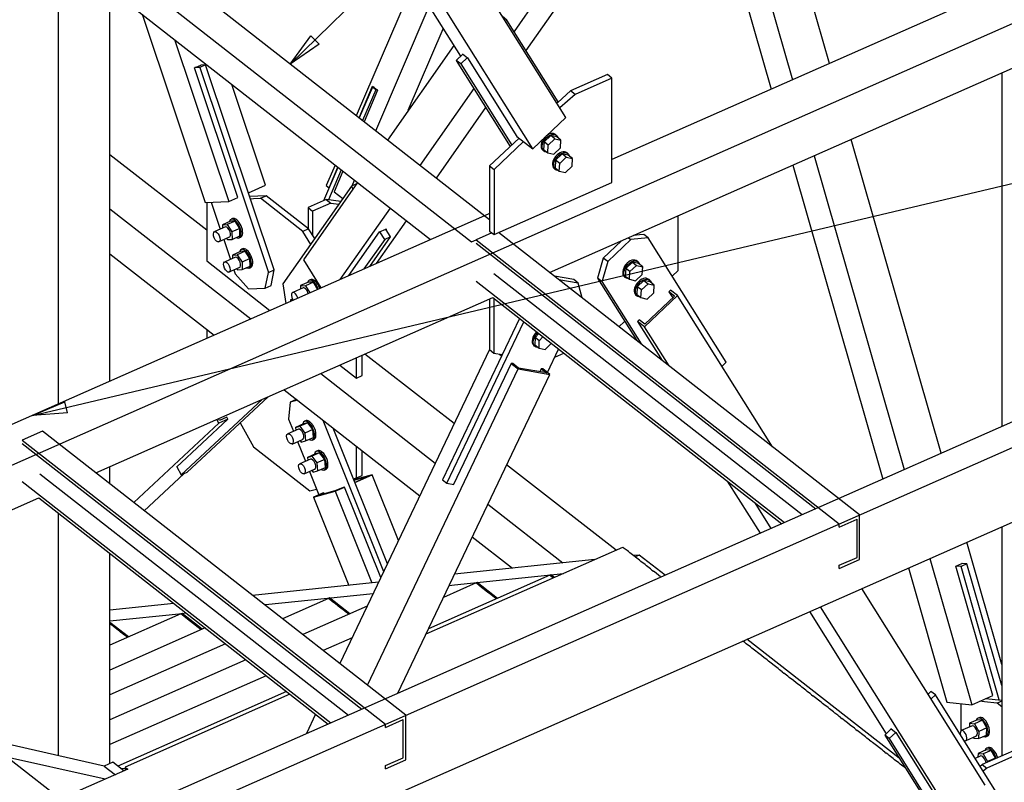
# Paper-space layout 'A0 Advance Steel' of a CAD drawing. Header units: millimetres. Extents: x 292 to 712, y 182 to 776.
# Tile 51 of 61: x 460 to 488, y 579 to 601. Entities that reach past the tile are written whole.
import ezdxf

# ---------------------------------------------------------------- set-up
doc = ezdxf.new("R2010")
doc.units = ezdxf.units.MM
doc.layers.get('0').update_dxf_attribs({"linetype": 'CONTINUOUS'})
for name, color, linetype in [('AS_Belki', 145, 'CONTINUOUS'), ('AS_Blachy', 30, 'CONTINUOUS'), ('AS_Kraty', 9, 'CONTINUOUS'), ('AS_Schody', 253, 'CONTINUOUS'), ('AS_Sruby', 9, 'CONTINUOUS')]:
    doc.layers.add(name, color=color, linetype=linetype)

psp = doc.layouts.new('A0 Advance Steel')

# ---------------------------------------------------------------- hatches: boundary and pattern name
at = {"layer": 'AS_Kraty', "extrusion": (-7.6233e-17, 0.809331, 0.587353)}
h = psp.add_hatch(dxfattribs=at)
h.set_pattern_fill('GRATE', color=9, scale=0.266667, angle=-142.9443, style=0)
h.set_pattern_definition([(217.0557, (-473.52048, -32669.24063), (0.1275485, -0.1689205), []), (307.0557, (-473.5205, -32669.2406), (0.675682, 0.510194), [])])
h.paths.add_polyline_path([(-470.954, -32670.398), (-470.954, -32669.98), (-470.916, -32669.868), (-470.458, -32668.519), (-470.263, -32668.289), (-467.894, -32661.321), (-467.903, -32661.244), (-469.225, -32659.485), (-469.268, -32659.435), (-472.059, -32658.368), (-472.77, -32658.821), (-473.05, -32658.447), (-486.425, -32668.547), (-486.425, -32669.382), (-486.42, -32669.462), (-485.6, -32671.683), (-485.564, -32671.739), (-480.918, -32677.921)], flags=0)
h.paths.add_polyline_path([(-464.579, -32665.667), (-465.7, -32664.175), (-465.713, -32664.185), (-466.543, -32667.151)], flags=0)
h.paths.add_polyline_path([(-463.077, -32671.718), (-463.117, -32671.664), (-461.214, -32670.144), (-462.175, -32668.865), (-467.398, -32672.725), (-468.292, -32673.4), (-468.529, -32674.247), (-468.553, -32674.349), (-467.832, -32675.308)], flags=0)
h.paths.add_polyline_path([(-471.736, -32678.256), (-470.936, -32675.397), (-478.515, -32681.119), (-477.433, -32682.558), (-477.422, -32682.55)], flags=0)
at = {"layer": 'AS_Kraty', "extrusion": (-3.81165e-17, 0.809331, 0.587353)}
h = psp.add_hatch(dxfattribs=at)
h.set_pattern_fill('GRATE', color=9, scale=0.266667, angle=-143.074, style=0)
h.set_pattern_definition([(216.926, (-470.04042, -32678.17383), (0.127166, -0.169209), []), (306.926, (-470.0404, -32678.1738), (0.676835, 0.50866), [])])
h.paths.add_polyline_path([(-462.881, -32674.961), (-462.921, -32674.908), (-463, -32674.884), (-463.052, -32674.924), (-467.795, -32678.571), (-467.755, -32678.625)], flags=0)
h.paths.add_polyline_path([(-471.788, -32681.655), (-471.758, -32681.55), (-475.402, -32684.288), (-475.362, -32684.342)], flags=0)
h = psp.add_hatch(dxfattribs=at)
h.set_pattern_fill('GRATE', color=9, scale=0.266667, angle=-143.074, style=0)
h.set_pattern_definition([(216.926, (-467.90899, -32681.00995), (0.127166, -0.169209), []), (306.926, (-467.909, -32681.00995), (0.676835, 0.50866), [])])
h.paths.add_polyline_path([(-462.616, -32679.2), (-462.616, -32678.366), (-462.734, -32678.372), (-462.814, -32678.265), (-467.689, -32681.929), (-467.168, -32682.621)], flags=0)
h.paths.add_polyline_path([(-468.813, -32683.858), (-469.254, -32683.271), (-469.255, -32683.272), (-469.58, -32684.434)], flags=0)
h.paths.add_polyline_path([(-472.221, -32686.419), (-471.837, -32685.046), (-473.752, -32686.485), (-473.231, -32687.178)], flags=0)
h = psp.add_hatch(dxfattribs=at)
h.set_pattern_fill('GRATE', color=9, scale=0.266667, angle=-143.074, style=0)
h.set_pattern_definition([(216.926, (-463.64612, -32686.68219), (0.127166, -0.169209), []), (306.926, (-463.6461, -32686.6822), (0.676835, 0.50866), [])])
h.paths.add_polyline_path([(-459.55, -32685.772), (-459.991, -32685.603), (-460.002, -32685.612), (-460.002, -32686.112)], flags=0)
h.paths.add_polyline_path([(-462.616, -32688.076), (-462.616, -32686.992), (-466.514, -32689.922), (-465.994, -32690.615)], flags=0)
h.paths.add_polyline_path([(-467.639, -32691.851), (-468.159, -32691.158), (-469.489, -32692.157), (-468.968, -32692.85)], flags=0)
h = psp.add_hatch(dxfattribs=at)
h.set_pattern_fill('GRATE', color=9, scale=0.266667, angle=-143.074, style=0)
h.set_pattern_definition([(216.926, (-459.38325, -32692.35443), (0.127166, -0.169209), []), (306.926, (-459.38325, -32692.3544), (0.676835, 0.50866), [])])
h.paths.add_polyline_path([(-457.393, -32693.027), (-458.349, -32692.661), (-460.002, -32693.904), (-460.002, -32694.988)], flags=0)
h.paths.add_polyline_path([(-462.616, -32696.952), (-462.616, -32695.868), (-465.226, -32697.829), (-464.705, -32698.522)], flags=0)
h = psp.add_hatch(dxfattribs=at)
h.set_pattern_fill('GRATE', color=9, scale=0.266667, angle=-143.074, style=0)
h.set_pattern_definition([(216.926, (-465.77755, -32683.84607), (0.127166, -0.169209), []), (306.926, (-465.77755, -32683.8461), (0.67684, 0.50866), [])])
h.paths.add_polyline_path([(-462.616, -32683.638), (-462.616, -32682.554), (-467.101, -32685.925), (-466.581, -32686.618)], flags=0)
h.paths.add_polyline_path([(-468.226, -32687.854), (-468.747, -32687.161), (-469.629, -32687.825), (-470.013, -32689.198)], flags=0)
h = psp.add_hatch(dxfattribs=at)
h.set_pattern_fill('GRATE', color=9, scale=0.266667, angle=-143.074, style=0)
h.set_pattern_definition([(216.926, (-457.25182, -32695.19055), (0.127166, -0.169209), []), (306.926, (-457.2518, -32695.19055), (0.676835, 0.50866), [])])
h.paths.add_polyline_path([(-462.616, -32701.223), (-462.616, -32700.306), (-463.094, -32700.666), (-462.654, -32701.252)], flags=0)
h.paths.add_polyline_path([(-456.769, -32696.996), (-457.289, -32696.303), (-460.002, -32698.342), (-460.002, -32699.426)], flags=0)
h = psp.add_hatch(dxfattribs=at)
h.set_pattern_fill('GRATE', color=9, scale=0.266667, angle=-143.074, style=0)
h.set_pattern_definition([(216.926, (-461.51468, -32689.5183), (0.127166, -0.169209), []), (306.926, (-461.5147, -32689.5183), (0.67684, 0.50866), [])])
h.paths.add_polyline_path([(-458.471, -32689.399), (-459.428, -32689.034), (-460.002, -32689.466), (-460.002, -32690.55)], flags=0)
h.paths.add_polyline_path([(-462.616, -32692.514), (-462.616, -32691.43), (-465.927, -32693.918), (-465.406, -32694.611)], flags=0)
at = {"layer": 'AS_Kraty', "extrusion": (-7.6233e-17, 0.809331, 0.587353)}
h = psp.add_hatch(dxfattribs=at)
h.set_pattern_fill('GRATE', color=9, scale=0.266667, angle=126.926, style=0)
h.set_pattern_definition([(126.926, (-457.3433, -32657.28548), (-0.169209, -0.127166), []), (216.926, (-457.3433, -32657.2855), (0.50866, -0.676835), [])])
h.paths.add_polyline_path([(-453.947, -32664.69), (-452.721, -32663.769), (-458.344, -32656.287), (-459.569, -32657.208)], flags=0)
h.paths.add_polyline_path([(-461.935, -32654.061), (-460.709, -32653.14), (-460.781, -32653.045), (-463.472, -32652.016)], flags=0)
h = psp.add_hatch(dxfattribs=at)
h.set_pattern_fill('GRATE', color=9, scale=0.266667, angle=126.926, style=0)
h.set_pattern_definition([(126.926, (-460.17942, -32659.41691), (-0.169209, -0.127166), []), (216.926, (-460.1794, -32659.4169), (0.50866, -0.676835), [])])
h.paths.add_polyline_path([(-456.783, -32666.822), (-455.557, -32665.9), (-459.636, -32660.473), (-460.861, -32661.395)], flags=0)
h.paths.add_polyline_path([(-463.227, -32658.247), (-462.001, -32657.326), (-463.617, -32655.176), (-464.787, -32654.729), (-464.865, -32654.736), (-465.137, -32655.706)], flags=0)
h = psp.add_hatch(dxfattribs=at)
h.set_pattern_fill('GRATE', color=9, scale=0.266667, angle=126.926, style=0)
h.set_pattern_definition([(126.926, (-463.01554, -32661.54835), (-0.169209, -0.127166), []), (216.926, (-463.0155, -32661.54835), (0.50866, -0.676835), [])])
h.paths.add_polyline_path([(-459.619, -32668.953), (-458.393, -32668.032), (-460.928, -32664.659), (-462.153, -32665.581)], flags=0)
h.paths.add_polyline_path([(-464.519, -32662.433), (-463.293, -32661.512), (-465.165, -32659.022), (-465.685, -32660.881)], flags=0)
h.paths.add_polyline_path([(-467.853, -32657.997), (-467.489, -32656.927), (-467.506, -32656.905), (-469.144, -32656.279)], flags=0)

# ---------------------------------------------------------------- linework, layer by layer
at = {"color": 0, "linetype": 'ByBlock', "lineweight": -2}
for p, q in [((467.824, 599.375), (468.423, 600.192)), ((468.656, 599.954), (468.423, 600.192)), ((468.656, 599.954), (467.824, 599.375)), ((460.375, 589.229), (461.309, 589.622)), ((461.386, 589.298), (461.309, 589.622)), ((461.386, 589.298), (460.375, 589.229))]:
    psp.add_line(p, q, dxfattribs=at)
at = {"color": 7}
for points in [[(467.824, 599.375), (520.758, 651.004), (535.706, 651.004)], [(460.375, 589.229), (520.758, 603.528), (537.648, 603.528)]]:
    psp.add_lwpolyline(points, dxfattribs=at)
at = {"layer": 'AS_Belki', "linetype": 'Continuous', "ltscale": 0.15}
for p, q in [((475.783, 597.831), (462.961, 618.267)), ((461.124, 617.436), (461.124, 589.56)), ((474.829, 596.929), (462.007, 617.365)), ((463.033, 615.079), (472.745, 599.599)), ((478.055, 605.683), (474.289, 600.32)), ((483.399, 599.393), (481.897, 604.629)), ((480.114, 604.238), (481.717, 598.65)), ((473.582, 594.874), (461.736, 604.133)), ((474.636, 599.766), (477.584, 603.964)), ((480.831, 604.159), (482.333, 598.922)), ((460.883, 603.756), (473.059, 594.241)), ((461.203, 602.643), (471.872, 594.305)), ((471.394, 601.752), (469.732, 597.884)), ((488.566, 601.674), (477.118, 596.62)), ((462.616, 590.219), (462.616, 601.539)), ((438.346, 578.33), (490.167, 601.205)), ((470.292, 597.445), (471.839, 601.044)), ((463.544, 600.813), (465.363, 595.379)), ((471.234, 598.039), (472.246, 600.395)), ((513.543, 600.012), (438.346, 566.819)), ((464.483, 600.08), (466.047, 595.407)), ((472.549, 599.912), (470.631, 597.181)), ((472.809, 599.66), (472.804, 599.669)), ((472.804, 599.669), (472.948, 599.556)), ((475.318, 593.355), (489.874, 599.78)), ((441.85, 567.631), (514.143, 599.543)), ((465.061, 599.266), (465.242, 599.346)), ((465.242, 599.346), (465.253, 599.351)), ((465.253, 599.351), (465.254, 599.347)), ((472.948, 599.556), (474.372, 597.286)), ((466.314, 595.524), (465.061, 599.266)), ((488.38, 599.121), (488.38, 588.905)), ((467.113, 595.877), (466.14, 598.785)), ((469.812, 597.821), (470.204, 598.735)), ((470.349, 598.622), (469.956, 597.708)), ((470.204, 598.735), (470.349, 598.622)), ((470.231, 598.705), (470.234, 598.712)), ((473.13, 598.67), (471.57, 596.447)), ((472.045, 596.076), (473.478, 598.117)), ((474.829, 596.929), (475.783, 597.831)), ((438.346, 563.926), (514.143, 597.384)), ((474.372, 597.286), (474.829, 596.929)), ((486.629, 588.132), (484.028, 597.2)), ((465.41, 594.574), (462.616, 596.757)), ((482.962, 596.729), (485.563, 587.662)), ((469.119, 596.457), (468.864, 595.864)), ((468.944, 595.801), (469.199, 596.394)), ((469.343, 596.281), (469.088, 595.689)), ((482.346, 596.457), (484.947, 587.39)), ((469.767, 595.95), (468.203, 593.722)), ((469.608, 595.853), (469.679, 596.018)), ((466.616, 595.658), (467.113, 595.877)), ((468.864, 595.864), (468.944, 595.801)), ((468.944, 595.801), (468.948, 595.801)), ((469.088, 595.689), (469.344, 595.489)), ((465.363, 595.379), (466.047, 595.407)), ((466.047, 595.407), (466.314, 595.524)), ((462.616, 595.193), (466.683, 592.014)), ((470.706, 595.216), (469.254, 593.149)), ((473.582, 595.059), (473.431, 594.993)), ((473.431, 594.993), (447.167, 583.4)), ((470.32, 593.619), (471.18, 594.845)), ((469.52, 593.266), (470.405, 594.527)), ((470.405, 594.527), (470.587, 594.607)), ((470.587, 594.607), (470.597, 594.612)), ((470.597, 594.612), (470.59, 594.601)), ((473.646, 594.5), (473.192, 594.299)), ((484.272, 586.357), (473.842, 594.508)), ((473.059, 594.241), (473.192, 594.299)), ((473.192, 594.299), (483.686, 586.098)), ((473.192, 594.202), (483.005, 586.533)), ((462.616, 593.898), (465.625, 591.547)), ((468.203, 593.722), (468.71, 592.909)), ((473.192, 593.102), (482.105, 586.135)), ((473.704, 593.327), (482.617, 586.361)), ((478.812, 592.844), (478.765, 592.799)), ((478.765, 592.799), (478.874, 592.626)), ((478.925, 592.674), (478.765, 592.799)), ((479.013, 592.688), (478.812, 592.844)), ((462.207, 587.568), (473.673, 592.629)), ((473.673, 592.629), (482.026, 586.1)), ((479.013, 592.688), (478.059, 591.786)), ((478.925, 592.674), (478.066, 591.862)), ((481.756, 588.323), (479.013, 592.688)), ((477.906, 591.987), (477.858, 591.942)), ((477.858, 591.942), (478.566, 590.816)), ((478.059, 591.786), (477.858, 591.942)), ((478.066, 591.862), (477.906, 591.987)), ((478.766, 590.66), (478.059, 591.786)), ((473.577, 591.134), (469.254, 582.06)), ((472.555, 588.989), (469.983, 591)), ((473.864, 591), (473.929, 590.948)), ((473.939, 590.969), (473.909, 590.992)), ((470.056, 581.434), (474.409, 590.573)), ((474.209, 590.73), (472.542, 587.231)), ((474.209, 590.73), (474.409, 590.573)), ((474.255, 590.722), (474.209, 590.73)), ((474.415, 590.596), (474.255, 590.722)), ((474.409, 590.573), (475.319, 590.412)), ((475.233, 590.452), (474.415, 590.596)), ((475.073, 590.577), (475.031, 590.487)), ((475.073, 590.577), (475.233, 590.452)), ((475.119, 590.569), (475.073, 590.577)), ((475.319, 590.412), (475.119, 590.569)), ((468.704, 590.435), (472.012, 587.849)), ((470.932, 581.203), (475.319, 590.412)), ((467.645, 589.968), (471.563, 586.906)), ((464.539, 587.735), (466.024, 589.12)), ((465.757, 589.003), (465.699, 589.109)), ((465.779, 589.084), (465.753, 589.133)), ((466.024, 589.12), (465.757, 589.003)), ((465.992, 589.178), (465.779, 589.084)), ((466.024, 589.12), (465.992, 589.178)), ((465.757, 589.003), (463.302, 586.712)), ((460.668, 588.771), (460.082, 588.512)), ((471.162, 580.57), (460.668, 588.771)), ((460.082, 588.512), (470.575, 580.311)), ((460.082, 588.415), (469.895, 580.745)), ((462.616, 587.248), (462.616, 587.748)), ((464.55, 587.74), (464.539, 587.735)), ((477.236, 585.331), (474.075, 587.801)), ((460.593, 587.54), (469.507, 580.574)), ((463.608, 586.473), (464.754, 587.542)), ((470.188, 587.51), (469.659, 587.363)), ((469.663, 587.355), (470.104, 587.477)), ((470.104, 587.477), (469.687, 587.294)), ((469.689, 587.289), (470.188, 587.51)), ((470.948, 585.614), (470.188, 587.51)), ((460.082, 587.314), (468.995, 580.348)), ((469.122, 587.039), (469.389, 587.157)), ((469.357, 587.148), (469.144, 587.054)), ((469.389, 587.157), (469.357, 587.148)), ((470.437, 584.542), (469.389, 587.157)), ((472.542, 587.231), (472.534, 587.237)), ((480.45, 587.332), (481.398, 585.823)), ((449.097, 581.781), (460.562, 586.842)), ((460.562, 586.842), (468.916, 580.313)), ((468.493, 586.865), (469.122, 587.039)), ((468.759, 586.982), (468.493, 586.865)), ((468.493, 586.865), (469.513, 584.318)), ((469.144, 587.054), (468.577, 586.897)), ((468.577, 586.897), (468.791, 586.991)), ((468.791, 586.991), (468.759, 586.982)), ((468.803, 586.96), (468.791, 586.991)), ((469.122, 587.039), (470.184, 584.389)), ((473.532, 586.662), (475.703, 584.965)), ((481.718, 585.964), (481.251, 586.706)), ((461.124, 586.403), (461.124, 579.399)), ((484.272, 585.062), (484.272, 586.357)), ((483.686, 586.001), (484.197, 586.227)), ((483.686, 586.001), (483.686, 586.098)), ((484.197, 585.126), (484.197, 586.227)), ((488.38, 586.012), (488.38, 579.392)), ((473.083, 585.718), (474.241, 584.812)), ((488.38, 582.03), (487.366, 585.564)), ((462.616, 579.174), (462.616, 585.237)), ((483.686, 584.9), (484.197, 585.126)), ((483.686, 584.803), (484.272, 585.062)), ((483.686, 584.803), (483.686, 584.9)), ((485.684, 584.822), (486.795, 580.948)), ((486.3, 585.094), (487.512, 580.868)), ((487.048, 584.872), (487.229, 584.952)), ((488.12, 581.137), (487.048, 584.872)), ((487.229, 584.952), (487.24, 584.956)), ((487.24, 584.956), (487.242, 584.95)), ((487.903, 578.543), (484.332, 584.225)), ((486.949, 577.641), (483.141, 583.699)), ((482.822, 583.559), (485.038, 580.032)), ((487.512, 580.868), (488.12, 581.137)), ((486.795, 580.948), (487.512, 580.868)), ((468.556, 580.594), (468.291, 580.037)), ((471.162, 579.275), (471.162, 580.57)), ((470.575, 580.214), (471.087, 580.44)), ((470.575, 580.214), (470.575, 580.311)), ((471.087, 579.339), (471.087, 580.44)), ((485.184, 580.17), (485.178, 580.179)), ((485.178, 580.179), (485.187, 580.172)), ((485.187, 580.172), (485.323, 580.066)), ((485.323, 580.066), (486.748, 577.798)), ((470.575, 579.113), (471.087, 579.339)), ((470.575, 579.016), (471.162, 579.275)), ((470.575, 579.016), (470.575, 579.113))]:
    psp.add_line(p, q, dxfattribs=at)
at = {"layer": 'AS_Blachy', "linetype": 'Continuous', "ltscale": 0.15}
for p, q in [((474.085, 600.644), (473.957, 600.745)), ((474.085, 600.644), (474.043, 600.605)), ((475.567, 598.282), (474.085, 600.644)), ((472.812, 599.662), (472.621, 599.482)), ((465.379, 599.352), (465.208, 599.276)), ((465.379, 599.352), (465.242, 599.346)), ((467.362, 593.427), (465.379, 599.352)), ((472.621, 599.482), (474.18, 596.998)), ((472.749, 599.382), (472.621, 599.482)), ((472.94, 599.562), (472.749, 599.382)), ((472.749, 599.382), (474.221, 597.036)), ((465.208, 599.276), (465.072, 599.271)), ((465.208, 599.276), (467.192, 593.352)), ((476.989, 599.069), (475.924, 598.598)), ((477.118, 598.968), (476.989, 599.069)), ((477.118, 598.968), (476.052, 598.498)), ((477.118, 595.954), (477.118, 598.968)), ((470.198, 598.708), (469.815, 597.818)), ((470.294, 598.633), (469.911, 597.743)), ((470.294, 598.633), (470.198, 598.708)), ((470.244, 598.703), (470.198, 598.708)), ((470.341, 598.628), (470.294, 598.633)), ((475.924, 598.598), (475.55, 598.267)), ((476.052, 598.498), (475.61, 598.107)), ((476.052, 598.498), (475.924, 598.598)), ((475.55, 598.267), (475.524, 598.244)), ((474.434, 597.238), (473.582, 596.433)), ((473.71, 596.333), (474.562, 597.138)), ((469.202, 596.391), (468.788, 595.428)), ((469.298, 596.316), (468.927, 595.452)), ((473.582, 596.433), (473.71, 596.333)), ((473.582, 596.433), (473.582, 594.55)), ((473.71, 596.333), (473.71, 594.45)), ((469.74, 595.911), (469.596, 595.848)), ((473.71, 594.45), (477.118, 595.954)), ((469.596, 595.848), (467.612, 593.023)), ((469.642, 595.773), (469.596, 595.848)), ((465.41, 595.381), (465.41, 593.687)), ((465.541, 595.386), (465.802, 594.605)), ((467.131, 595.572), (466.651, 595.553)), ((466.673, 595.485), (466.762, 595.489)), ((466.762, 595.489), (466.96, 595.497)), ((466.96, 595.497), (467.131, 595.572)), ((468.185, 594.54), (466.96, 595.497)), ((468.355, 594.615), (467.131, 595.572)), ((468.776, 595.423), (468.34, 595.23)), ((468.992, 595.361), (468.468, 595.13)), ((468.863, 595.461), (468.776, 595.423)), ((468.863, 595.461), (468.992, 595.361)), ((469.283, 595.402), (468.863, 595.461)), ((468.992, 595.361), (469.23, 595.327)), ((468.34, 595.23), (468.468, 595.13)), ((468.34, 595.23), (468.34, 594.627)), ((468.468, 595.13), (468.468, 594.435)), ((479.035, 593.411), (479.035, 594.996)), ((468.355, 594.615), (468.185, 594.54)), ((468.416, 594.168), (468.185, 594.54)), ((468.532, 594.332), (468.355, 594.615)), ((470.553, 594.312), (470.416, 594.532)), ((470.723, 594.387), (470.587, 594.607)), ((473.582, 594.55), (473.71, 594.45)), ((465.902, 594.306), (466.094, 593.732)), ((470.553, 594.312), (469.952, 593.457)), ((470.123, 593.532), (470.723, 594.387)), ((470.723, 594.387), (470.553, 594.312)), ((477.397, 594.273), (476.867, 593.772)), ((477.663, 594.303), (476.995, 593.672)), ((477.592, 594.359), (477.663, 594.303)), ((478.164, 594.354), (477.663, 594.303)), ((477.911, 594.442), (477.74, 594.424)), ((478.035, 594.454), (477.911, 594.442)), ((478.164, 594.354), (478.035, 594.454)), ((480.421, 590.763), (478.164, 594.354)), ((465.41, 593.687), (467.238, 592.259)), ((476.867, 593.772), (476.7, 593.191)), ((476.995, 593.672), (476.842, 593.141)), ((476.995, 593.672), (476.867, 593.772)), ((466.194, 593.433), (466.235, 593.313)), ((467.098, 592.906), (467.192, 593.352)), ((467.192, 593.352), (467.362, 593.427)), ((467.269, 592.981), (467.362, 593.427)), ((478.86, 593.246), (479.035, 593.411)), ((466.235, 593.313), (466.62, 592.886)), ((476.013, 593.148), (475.456, 593.247)), ((476.141, 593.048), (475.584, 593.147)), ((476.141, 593.048), (476.013, 593.148)), ((476.7, 593.191), (477.832, 591.39)), ((476.828, 593.091), (476.7, 593.191)), ((476.842, 593.141), (476.828, 593.091)), ((476.828, 593.091), (477.96, 591.29)), ((466.62, 592.886), (467.098, 592.906)), ((467.098, 592.906), (467.269, 592.981)), ((467.612, 593.023), (467.701, 592.463)), ((476.254, 592.623), (476.141, 593.048)), ((473.577, 592.587), (473.577, 591.128)), ((473.705, 592.603), (473.705, 591.028)), ((474.443, 592.027), (472.224, 587.37)), ((477.321, 591.79), (477.484, 591.944)), ((465.41, 591.715), (465.41, 591.452)), ((472.352, 587.27), (474.571, 591.927)), ((473.577, 591.128), (473.705, 591.028)), ((475.254, 590.463), (475.577, 591.14)), ((469.735, 590.307), (469.735, 590.891)), ((469.906, 590.382), (469.906, 590.966)), ((473.705, 591.028), (473.947, 590.985)), ((475.467, 590.909), (475.727, 591.023)), ((469.258, 590.68), (469.735, 590.307)), ((480.297, 590.645), (480.421, 590.763)), ((469.735, 590.307), (469.906, 590.382)), ((467.014, 589.689), (464.676, 587.508)), ((464.846, 587.583), (467.184, 589.765)), ((467.995, 589.683), (467.825, 589.607)), ((468.032, 589.665), (467.825, 589.607)), ((468.006, 589.686), (467.995, 589.683)), ((467.825, 589.607), (467.778, 589.114)), ((467.778, 589.114), (467.916, 588.768)), ((468.766, 589.091), (470.519, 584.716)), ((466.38, 589.015), (466.76, 588.316)), ((470.629, 584.944), (469.059, 588.863)), ((466.76, 588.316), (468.385, 587.046)), ((468.035, 588.472), (468.263, 587.904)), ((469.735, 587.42), (469.735, 588.334)), ((469.906, 587.495), (469.906, 588.201)), ((464.548, 587.743), (464.676, 587.508)), ((464.676, 587.508), (464.846, 587.583)), ((468.381, 587.607), (468.651, 586.935)), ((469.647, 587.395), (469.735, 587.42)), ((469.735, 587.42), (469.906, 587.495)), ((468.385, 587.046), (468.584, 587.101)), ((472.224, 587.37), (472.352, 587.27)), ((472.352, 587.27), (472.545, 587.236)), ((487.202, 584.86), (487.059, 584.876)), ((487.373, 584.936), (487.202, 584.86)), ((488.305, 581.017), (487.202, 584.86)), ((487.373, 584.936), (487.229, 584.952)), ((488.38, 581.425), (487.373, 584.936)), ((475.354, 584.623), (475.322, 584.609)), ((475.402, 584.547), (475.322, 584.609)), ((475.454, 584.545), (475.354, 584.623)), ((475.422, 584.531), (475.402, 584.547)), ((473.223, 584.401), (473.191, 584.387)), ((473.303, 584.299), (473.191, 584.387)), ((473.81, 583.942), (473.223, 584.401)), ((473.331, 584.277), (473.303, 584.299)), ((473.536, 584.117), (473.331, 584.277)), ((473.604, 584.064), (473.536, 584.117)), ((473.778, 583.928), (473.604, 584.064)), ((468.96, 583.955), (468.928, 583.941)), ((469.028, 583.863), (468.928, 583.941)), ((469.547, 583.496), (468.96, 583.955)), ((469.088, 583.816), (469.028, 583.863)), ((469.208, 583.722), (469.108, 583.801)), ((469.321, 583.634), (469.208, 583.722)), ((464.697, 583.51), (464.665, 583.496)), ((464.905, 583.308), (464.665, 583.496)), ((465.284, 583.051), (464.697, 583.51)), ((469.341, 583.618), (469.321, 583.634)), ((469.474, 583.515), (469.341, 583.618)), ((469.515, 583.482), (469.474, 583.515)), ((463.153, 582.829), (462.616, 583.248)), ((462.646, 583.186), (462.616, 583.209)), ((462.674, 583.164), (462.646, 583.186)), ((462.758, 583.098), (462.674, 583.164)), ((465.252, 583.037), (464.946, 583.277)), ((462.814, 583.054), (462.758, 583.098)), ((462.927, 582.966), (462.814, 583.054)), ((462.947, 582.951), (462.927, 582.966)), ((463.039, 582.878), (462.947, 582.951)), ((463.079, 582.847), (463.039, 582.878)), ((463.121, 582.814), (463.079, 582.847)), ((486.331, 581.255), (486.248, 581.176)), ((486.46, 581.155), (486.331, 581.255)), ((486.46, 581.155), (486.335, 581.037)), ((488.717, 577.563), (486.46, 581.155)), ((487.198, 580.903), (487.198, 580.114)), ((487.884, 580.954), (487.741, 580.969)), ((488.239, 580.914), (487.884, 580.954)), ((488.38, 580.993), (487.912, 581.045)), ((488.243, 580.914), (488.239, 580.914)), ((488.38, 580.974), (488.243, 580.914)), ((488.38, 580.807), (488.243, 580.914)), ((488.305, 581.017), (488.309, 581.001)), ((485.187, 580.172), (484.996, 579.992)), ((484.996, 579.992), (487.253, 576.4)), ((485.124, 579.892), (484.996, 579.992)), ((485.315, 580.072), (485.124, 579.892)), ((485.124, 579.892), (487.381, 576.3)), ((488.876, 579.611), (487.815, 579.143)), ((489.005, 579.511), (487.943, 579.042)), ((487.81, 579.138), (487.758, 579.089)), ((487.815, 579.143), (487.81, 579.138)), ((487.815, 579.143), (487.943, 579.042)), ((487.943, 579.042), (487.846, 578.95))]:
    psp.add_line(p, q, dxfattribs=at)
at = {"layer": 'AS_Kraty', "linetype": 'Continuous', "ltscale": 0.15}
for p, q in [((477.422, 585.414), (471.744, 582.907)), ((477.433, 585.419), (477.422, 585.414)), ((477.473, 585.387), (477.433, 585.419)), ((477.553, 585.325), (477.473, 585.387)), ((477.593, 585.293), (477.553, 585.325)), ((477.633, 585.262), (477.593, 585.293)), ((477.673, 585.231), (477.633, 585.262)), ((477.714, 585.199), (477.673, 585.231)), ((477.754, 585.168), (477.714, 585.199)), ((477.794, 585.137), (477.754, 585.168)), ((477.834, 585.106), (477.794, 585.137)), ((477.874, 585.074), (477.834, 585.106)), ((477.914, 585.043), (477.874, 585.074)), ((477.954, 585.012), (477.914, 585.043)), ((477.994, 584.98), (477.954, 585.012)), ((478.034, 584.949), (477.994, 584.98)), ((478.074, 584.918), (478.034, 584.949)), ((478.114, 584.886), (478.074, 584.918)), ((478.194, 584.824), (478.114, 584.886)), ((478.234, 584.793), (478.194, 584.824)), ((475.322, 584.609), (471.817, 583.062)), ((475.362, 584.578), (475.322, 584.609)), ((475.402, 584.547), (475.362, 584.578)), ((475.422, 584.531), (475.402, 584.547)), ((478.274, 584.761), (478.234, 584.793)), ((478.274, 584.761), (478.314, 584.73)), ((478.354, 584.699), (478.314, 584.73)), ((478.394, 584.667), (478.354, 584.699)), ((478.475, 584.605), (478.394, 584.667)), ((478.515, 584.573), (478.475, 584.605)), ((478.534, 584.559), (478.515, 584.573)), ((473.191, 584.387), (472.251, 583.972)), ((473.271, 584.324), (473.191, 584.387)), ((473.311, 584.293), (473.271, 584.324)), ((473.351, 584.261), (473.311, 584.293)), ((473.391, 584.23), (473.351, 584.261)), ((473.431, 584.199), (473.391, 584.23)), ((473.471, 584.167), (473.431, 584.199)), ((473.511, 584.136), (473.471, 584.167)), ((473.551, 584.105), (473.511, 584.136)), ((473.591, 584.074), (473.551, 584.105)), ((473.631, 584.042), (473.604, 584.064)), ((473.672, 584.011), (473.631, 584.042)), ((473.712, 583.98), (473.672, 584.011)), ((473.752, 583.948), (473.712, 583.98)), ((468.928, 583.941), (467.599, 583.354)), ((470.043, 583.715), (468.186, 582.895)), ((468.968, 583.91), (468.928, 583.941)), ((469.028, 583.863), (468.968, 583.91)), ((469.088, 583.816), (469.048, 583.847)), ((469.168, 583.753), (469.088, 583.816)), ((469.208, 583.722), (469.168, 583.753)), ((469.288, 583.66), (469.208, 583.722)), ((473.778, 583.928), (473.752, 583.948)), ((464.665, 583.496), (462.616, 582.592)), ((464.705, 583.465), (464.665, 583.496)), ((464.785, 583.402), (464.745, 583.433)), ((464.825, 583.371), (464.785, 583.402)), ((469.329, 583.628), (469.288, 583.66)), ((469.409, 583.566), (469.329, 583.628)), ((469.449, 583.534), (469.409, 583.566)), ((469.474, 583.515), (469.449, 583.534)), ((469.515, 583.482), (469.489, 583.503)), ((462.734, 583.117), (462.616, 583.209)), ((464.905, 583.308), (464.865, 583.34)), ((464.946, 583.277), (464.905, 583.308)), ((464.986, 583.246), (464.946, 583.277)), ((465.106, 583.152), (465.066, 583.183)), ((465.366, 583.087), (462.616, 581.873)), ((462.774, 583.086), (462.758, 583.098)), ((462.894, 582.992), (462.814, 583.054)), ((462.934, 582.96), (462.894, 582.992)), ((463.014, 582.898), (462.934, 582.96)), ((463.054, 582.866), (463.014, 582.898)), ((463.079, 582.847), (463.054, 582.866)), ((463.121, 582.814), (463.094, 582.835)), ((465.226, 583.058), (465.186, 583.089)), ((465.252, 583.037), (465.226, 583.058)), ((465.953, 582.628), (462.616, 581.155)), ((469.61, 582.806), (468.773, 582.436)), ((480.918, 582.695), (480.899, 582.71)), ((480.958, 582.664), (480.918, 582.695)), ((480.998, 582.633), (480.958, 582.664)), ((481.038, 582.601), (480.998, 582.633)), ((481.078, 582.57), (481.038, 582.601)), ((481.118, 582.539), (481.078, 582.57)), ((481.158, 582.507), (481.118, 582.539)), ((481.198, 582.476), (481.158, 582.507)), ((481.238, 582.445), (481.198, 582.476)), ((481.278, 582.414), (481.238, 582.445)), ((481.318, 582.382), (481.278, 582.414)), ((481.358, 582.351), (481.318, 582.382)), ((481.398, 582.32), (481.358, 582.351)), ((481.438, 582.288), (481.398, 582.32)), ((481.518, 582.226), (481.438, 582.288)), ((466.541, 582.169), (462.616, 580.437)), ((481.559, 582.194), (481.518, 582.226)), ((481.599, 582.163), (481.559, 582.194)), ((481.639, 582.132), (481.599, 582.163)), ((481.679, 582.1), (481.639, 582.132)), ((481.719, 582.069), (481.679, 582.1)), ((481.799, 582.007), (481.719, 582.069)), ((481.839, 581.975), (481.799, 582.007)), ((481.879, 581.944), (481.839, 581.975)), ((467.128, 581.71), (462.616, 579.719)), ((481.919, 581.913), (481.879, 581.944)), ((481.959, 581.881), (481.919, 581.913)), ((481.999, 581.85), (481.959, 581.881)), ((482.039, 581.819), (481.999, 581.85)), ((482.039, 581.819), (482.079, 581.787)), ((482.159, 581.725), (482.079, 581.787)), ((482.199, 581.694), (482.159, 581.725)), ((482.239, 581.662), (482.199, 581.694)), ((482.279, 581.631), (482.239, 581.662)), ((482.32, 581.6), (482.279, 581.631)), ((482.36, 581.568), (482.32, 581.6)), ((482.44, 581.506), (482.36, 581.568)), ((482.48, 581.474), (482.44, 581.506)), ((482.52, 581.443), (482.48, 581.474)), ((482.56, 581.412), (482.52, 581.443)), ((482.6, 581.381), (482.56, 581.412)), ((467.715, 581.251), (462.841, 579.1)), ((467.815, 581.173), (463.052, 579.071)), ((482.64, 581.349), (482.6, 581.381)), ((482.72, 581.287), (482.64, 581.349)), ((482.76, 581.255), (482.72, 581.287)), ((482.8, 581.224), (482.76, 581.255)), ((482.84, 581.193), (482.8, 581.224)), ((482.88, 581.161), (482.84, 581.193)), ((482.88, 581.161), (482.92, 581.13)), ((482.96, 581.099), (482.92, 581.13)), ((483, 581.068), (482.96, 581.099)), ((483.081, 581.005), (483, 581.068)), ((483.121, 580.974), (483.081, 581.005)), ((483.161, 580.942), (483.121, 580.974)), ((483.201, 580.911), (483.161, 580.942)), ((483.241, 580.88), (483.201, 580.911)), ((483.281, 580.848), (483.241, 580.88)), ((483.321, 580.817), (483.281, 580.848)), ((483.361, 580.786), (483.321, 580.817)), ((483.401, 580.754), (483.361, 580.786)), ((483.441, 580.723), (483.401, 580.754)), ((483.481, 580.692), (483.441, 580.723)), ((483.521, 580.661), (483.481, 580.692)), ((483.561, 580.629), (483.521, 580.661)), ((483.641, 580.567), (483.561, 580.629)), ((483.681, 580.535), (483.641, 580.567)), ((483.721, 580.504), (483.681, 580.535)), ((483.721, 580.504), (483.761, 580.473)), ((483.801, 580.441), (483.761, 580.473)), ((483.842, 580.41), (483.801, 580.441)), ((483.882, 580.379), (483.842, 580.41)), ((483.922, 580.348), (483.882, 580.379)), ((484.002, 580.285), (483.922, 580.348)), ((484.042, 580.254), (484.002, 580.285)), ((484.082, 580.222), (484.042, 580.254)), ((484.122, 580.191), (484.082, 580.222)), ((484.162, 580.16), (484.122, 580.191)), ((484.162, 580.16), (484.202, 580.128)), ((484.282, 580.066), (484.202, 580.128)), ((484.322, 580.035), (484.282, 580.066)), ((484.362, 580.003), (484.322, 580.035)), ((484.402, 579.972), (484.362, 580.003)), ((484.442, 579.941), (484.402, 579.972)), ((484.482, 579.909), (484.442, 579.941)), ((484.562, 579.847), (484.482, 579.909)), ((484.562, 579.847), (484.603, 579.815)), ((484.643, 579.784), (484.603, 579.815)), ((484.683, 579.753), (484.643, 579.784)), ((484.723, 579.721), (484.683, 579.753)), ((484.763, 579.69), (484.723, 579.722)), ((484.843, 579.628), (484.763, 579.69)), ((484.883, 579.596), (484.843, 579.628)), ((484.923, 579.565), (484.883, 579.596)), ((484.963, 579.534), (484.923, 579.565)), ((485.003, 579.502), (484.963, 579.534)), ((485.003, 579.502), (485.043, 579.471)), ((485.083, 579.44), (485.043, 579.471)), ((485.123, 579.408), (485.083, 579.44)), ((462.207, 577.352), (459.672, 579.332)), ((485.203, 579.346), (485.123, 579.408)), ((485.243, 579.315), (485.203, 579.346)), ((485.283, 579.283), (485.243, 579.315)), ((485.323, 579.252), (485.283, 579.283)), ((485.363, 579.221), (485.323, 579.252)), ((485.404, 579.189), (485.364, 579.221)), ((485.444, 579.158), (485.404, 579.189)), ((485.484, 579.127), (485.444, 579.158)), ((463.133, 579.008), (461.186, 578.149)), ((463.052, 579.071), (463.077, 579.052)), ((463.052, 579.071), (463.052, 578.973)), ((463.077, 579.052), (463.117, 579.02)), ((463.117, 579.02), (463.133, 579.008)), ((485.524, 579.095), (485.484, 579.127)), ((485.564, 579.064), (485.524, 579.095)), ((485.593, 579.041), (485.564, 579.064))]:
    psp.add_line(p, q, dxfattribs=at)
at = {"layer": 'AS_Schody', "linetype": 'Continuous', "ltscale": 0.15}
for p, q in [((477.905, 585.195), (477.741, 585.178)), ((477.905, 585.195), (477.786, 585.143)), ((478.652, 584.611), (477.905, 585.195)), ((476.624, 585.061), (472.568, 584.638)), ((472.573, 584.333), (475.718, 584.661)), ((470.373, 584.408), (466.736, 584.028)), ((472.415, 584.316), (472.573, 584.333)), ((467.109, 583.762), (470.22, 584.087)), ((464.465, 583.791), (462.616, 583.598)), ((467.081, 583.759), (467.109, 583.762)), ((462.616, 583.293), (464.697, 583.51)), ((464.697, 583.51), (464.81, 583.522)), ((485.414, 579.326), (481.017, 582.762)), ((462.452, 579.101), (449.574, 581.992)), ((462.473, 578.717), (449.207, 581.695)), ((462.699, 579.21), (462.452, 579.101)), ((463.021, 578.959), (462.699, 579.21)), ((462.452, 579.101), (462.774, 578.85)), ((463.052, 579.028), (462.946, 579.017))]:
    psp.add_line(p, q, dxfattribs=at)
at = {"layer": 'AS_Sruby', "linetype": 'Continuous', "ltscale": 0.15}
for p, q in [((475.519, 597.315), (475.487, 597.34)), ((475.156, 597.129), (475.143, 596.908)), ((475.347, 597.31), (475.156, 597.129)), ((475.276, 597.035), (475.156, 597.129)), ((475.276, 597.035), (475.467, 597.216)), ((475.467, 597.216), (475.347, 597.31)), ((475.524, 597.269), (475.347, 597.31)), ((475.467, 597.216), (475.645, 597.175)), ((475.645, 597.175), (475.524, 597.269)), ((475.631, 596.954), (475.645, 597.175)), ((475.116, 596.886), (475.148, 596.861)), ((475.143, 596.908), (475.263, 596.814)), ((475.263, 596.814), (475.276, 597.035)), ((475.263, 596.814), (475.441, 596.773)), ((475.441, 596.773), (475.631, 596.954)), ((475.679, 596.78), (475.488, 596.6)), ((475.799, 596.686), (475.679, 596.78)), ((475.857, 596.739), (475.679, 596.78)), ((475.852, 596.786), (475.819, 596.811)), ((475.488, 596.6), (475.475, 596.378)), ((475.609, 596.506), (475.488, 596.6)), ((475.595, 596.285), (475.609, 596.506)), ((475.609, 596.506), (475.799, 596.686)), ((475.799, 596.686), (475.977, 596.645)), ((475.977, 596.645), (475.857, 596.739)), ((475.964, 596.424), (475.977, 596.645)), ((475.448, 596.357), (475.48, 596.332)), ((475.475, 596.378), (475.595, 596.285)), ((475.595, 596.285), (475.773, 596.244)), ((475.773, 596.244), (475.964, 596.424)), ((466.093, 594.834), (465.864, 594.733)), ((466.228, 594.839), (465.999, 594.738)), ((466.228, 594.839), (466.093, 594.834)), ((466.155, 594.91), (466.113, 594.891)), ((466.367, 594.629), (466.228, 594.839)), ((465.953, 594.672), (465.649, 594.538)), ((465.864, 594.733), (465.999, 594.738)), ((465.864, 594.733), (465.866, 594.633)), ((465.999, 594.738), (466.138, 594.528)), ((466.367, 594.629), (466.138, 594.528)), ((466.138, 594.528), (466.142, 594.311)), ((466.371, 594.412), (466.367, 594.629)), ((465.749, 594.238), (466.053, 594.372)), ((465.983, 594.341), (466.007, 594.306)), ((466.007, 594.306), (466.142, 594.311)), ((466.142, 594.311), (466.371, 594.412)), ((466.351, 594.355), (466.394, 594.374)), ((466.385, 593.961), (466.156, 593.86)), ((466.52, 593.966), (466.291, 593.865)), ((466.52, 593.966), (466.385, 593.961)), ((466.448, 594.037), (466.405, 594.018)), ((466.66, 593.756), (466.52, 593.966)), ((466.245, 593.799), (465.941, 593.664)), ((466.156, 593.86), (466.291, 593.865)), ((466.156, 593.86), (466.158, 593.76)), ((466.291, 593.865), (466.43, 593.654)), ((466.66, 593.756), (466.43, 593.654)), ((466.43, 593.654), (466.434, 593.438)), ((466.663, 593.539), (466.66, 593.756)), ((477.707, 593.654), (477.516, 593.474)), ((477.707, 593.654), (477.827, 593.56)), ((477.885, 593.613), (477.707, 593.654)), ((477.88, 593.66), (477.847, 593.685)), ((466.041, 593.365), (466.345, 593.499)), ((466.275, 593.468), (466.299, 593.432)), ((466.299, 593.432), (466.434, 593.438)), ((466.434, 593.438), (466.663, 593.539)), ((466.644, 593.482), (466.686, 593.501)), ((477.516, 593.474), (477.503, 593.253)), ((477.637, 593.38), (477.516, 593.474)), ((477.623, 593.159), (477.637, 593.38)), ((477.637, 593.38), (477.827, 593.56)), ((477.827, 593.56), (478.005, 593.519)), ((478.005, 593.519), (477.885, 593.613)), ((477.992, 593.298), (478.005, 593.519)), ((468.352, 593.078), (468.122, 592.977)), ((468.491, 593.071), (468.261, 592.97)), ((468.491, 593.071), (468.352, 593.078)), ((468.4, 593.142), (468.357, 593.123)), ((468.617, 592.868), (468.491, 593.071)), ((477.477, 593.231), (477.509, 593.206)), ((477.503, 593.253), (477.623, 593.159)), ((477.623, 593.159), (477.801, 593.118)), ((477.801, 593.118), (477.992, 593.298)), ((478.04, 593.125), (477.849, 592.944)), ((478.04, 593.125), (478.16, 593.031)), ((478.217, 593.084), (478.04, 593.125)), ((478.212, 593.131), (478.18, 593.156)), ((478.338, 592.99), (478.217, 593.084)), ((468.201, 592.909), (467.897, 592.775)), ((468.122, 592.977), (468.12, 592.873)), ((468.122, 592.977), (468.261, 592.97)), ((468.261, 592.97), (468.388, 592.767)), ((477.849, 592.944), (477.836, 592.723)), ((477.969, 592.851), (477.849, 592.944)), ((477.956, 592.629), (477.969, 592.851)), ((477.969, 592.851), (478.16, 593.031)), ((478.16, 593.031), (478.338, 592.99)), ((478.325, 592.769), (478.338, 592.99)), ((467.83, 592.561), (467.829, 592.52)), ((467.888, 592.586), (467.83, 592.561)), ((467.83, 592.561), (467.902, 592.557)), ((477.809, 592.702), (477.841, 592.677)), ((477.836, 592.723), (477.956, 592.629)), ((477.956, 592.629), (478.134, 592.589)), ((478.134, 592.589), (478.325, 592.769)), ((474.895, 591.479), (474.89, 591.261)), ((475.005, 591.588), (474.895, 591.479)), ((475.015, 591.385), (474.895, 591.479)), ((475.01, 591.167), (475.015, 591.385)), ((475.015, 591.385), (475.125, 591.494)), ((474.855, 591.248), (474.887, 591.223)), ((474.89, 591.261), (475.01, 591.167)), ((475.01, 591.167), (475.192, 591.135)), ((475.192, 591.135), (475.365, 591.307)), ((468.061, 588.832), (467.757, 588.698)), ((468.202, 588.979), (467.973, 588.878)), ((467.973, 588.878), (468.098, 588.913)), ((467.973, 588.878), (467.981, 588.797)), ((468.327, 589.014), (468.098, 588.913)), ((468.098, 588.913), (468.245, 588.718)), ((468.327, 589.014), (468.202, 588.979)), ((468.283, 589.076), (468.24, 589.057)), ((468.474, 588.819), (468.245, 588.718)), ((468.474, 588.819), (468.327, 589.014)), ((468.496, 588.591), (468.474, 588.819)), ((467.876, 588.401), (468.179, 588.536)), ((468.245, 588.718), (468.267, 588.489)), ((468.267, 588.489), (468.496, 588.591)), ((468.458, 588.513), (468.501, 588.532)), ((468.106, 588.503), (468.142, 588.455)), ((468.142, 588.455), (468.267, 588.489)), ((468.407, 587.967), (468.103, 587.833)), ((468.549, 588.115), (468.319, 588.013)), ((468.319, 588.013), (468.444, 588.048)), ((468.319, 588.013), (468.327, 587.932)), ((468.673, 588.149), (468.444, 588.048)), ((468.444, 588.048), (468.591, 587.854)), ((468.673, 588.149), (468.549, 588.115)), ((468.629, 588.211), (468.587, 588.192)), ((468.82, 587.955), (468.591, 587.854)), ((468.82, 587.955), (468.673, 588.149)), ((468.843, 587.726), (468.82, 587.955)), ((468.222, 587.537), (468.526, 587.671)), ((468.591, 587.854), (468.613, 587.625)), ((468.613, 587.625), (468.843, 587.726)), ((468.804, 587.648), (468.847, 587.667)), ((468.452, 587.638), (468.489, 587.59)), ((468.489, 587.59), (468.613, 587.625)), ((487.447, 580.335), (487.442, 580.227)), ((487.676, 580.436), (487.447, 580.335)), ((487.447, 580.335), (487.589, 580.319)), ((487.818, 580.421), (487.589, 580.319)), ((487.589, 580.319), (487.721, 580.098)), ((487.818, 580.421), (487.676, 580.436)), ((487.743, 580.506), (487.701, 580.487)), ((487.95, 580.2), (487.818, 580.421)), ((487.507, 580.256), (487.203, 580.122)), ((487.721, 580.098), (487.711, 579.893)), ((487.711, 579.893), (487.941, 579.994)), ((487.95, 580.2), (487.721, 580.098)), ((487.941, 579.994), (487.95, 580.2)), ((487.348, 579.838), (487.652, 579.972)), ((487.557, 579.93), (487.57, 579.909)), ((487.57, 579.909), (487.711, 579.893)), ((487.916, 579.943), (487.959, 579.962)), ((487.697, 579.464), (487.692, 579.356)), ((487.927, 579.565), (487.697, 579.464)), ((487.697, 579.464), (487.839, 579.448)), ((488.068, 579.549), (487.839, 579.448)), ((487.839, 579.448), (487.971, 579.227)), ((488.068, 579.549), (487.927, 579.565)), ((487.993, 579.635), (487.951, 579.616)), ((488.2, 579.328), (488.068, 579.549)), ((487.757, 579.384), (487.613, 579.32)), ((487.971, 579.227), (487.97, 579.211)), ((488.2, 579.328), (487.971, 579.227)), ((488.2, 579.312), (488.2, 579.328))]:
    psp.add_line(p, q, dxfattribs=at)
at = {"layer": 'AS_Sruby', "linetype": 'Continuous', "ltscale": 0.15, "extrusion": (-0.799412, -0.352872, 0.486233)}
for centre in [(-355.709, 323.863, -582.028), (-354.792, 323.822, -581.954), (-349.513, 323.658, -581.66), (-348.582, 323.643, -581.632)]:
    psp.add_circle(centre, 0.16, dxfattribs=at)
at = {"layer": 'AS_Sruby', "linetype": 'Continuous', "ltscale": 0.15, "extrusion": (-0.600783, 0.469537, -0.646989)}
for centre, start, end in [((-763.158, -4.427, -5.218), 332.7298, 207.3719), ((-762.945, -4.808, -5.666), 332.7298, 207.372), ((-761.731, -7.087, -8.352), 332.7461, 207.3559), ((-761.519, -7.467, -8.8), 332.7461, 207.356), ((-758.555, -6.544, -7.712), 333.5995, 103.1563)]:
    psp.add_arc(centre, 0.293, start, end, dxfattribs=at)
at = {"layer": 'AS_Sruby', "linetype": 'Continuous', "ltscale": 0.15, "extrusion": (0.600783, -0.469537, 0.646989)}
for centre, start, end in [((763.158, -4.401, 5.187), 358.0776, 71.6355), ((763.158, -4.401, 5.187), 82.0196, 178.0776), ((762.945, -4.781, 5.635), 358.0776, 178.0776), ((761.731, -7.06, 8.321), 358.1096, 178.1096), ((761.519, -7.441, 8.769), 358.1096, 178.1096), ((758.555, -6.518, 7.681), 76.8437, 176.4663)]:
    psp.add_arc(centre, 0.293, start, end, dxfattribs=at)
at = {"layer": 'AS_Sruby', "linetype": 'Continuous', "ltscale": 0.15, "extrusion": (-0.799412, -0.352872, 0.486233)}
for centre, radius, start, end in [((-355.709, 324.146, -582.537), 0.293, 328.322, 211.5829), ((-355.709, 324.169, -582.578), 0.293, 0.4305, 180.4305), ((-355.709, 324.024, -582.318), 0.16, 349.1805, 169.1805), ((-354.792, 324.105, -582.463), 0.293, 328.3219, 211.5829), ((-354.792, 324.127, -582.503), 0.293, 0.4305, 180.4305), ((-354.792, 323.983, -582.244), 0.16, 349.1805, 169.1805), ((-353.186, 324.803, -583.718), 0.293, 80.8352, 210.075), ((-353.186, 324.826, -583.759), 0.293, 80.8352, 185.1015), ((-353.186, 324.52, -583.209), 0.16, 72.7468, 286.9467), ((-353.186, 324.681, -583.499), 0.16, 72.7468, 173.8515), ((-349.513, 323.942, -582.17), 0.293, 324.1643, 215.6774), ((-349.513, 323.964, -582.21), 0.293, 355.9233, 175.9233), ((-349.513, 323.82, -581.951), 0.16, 355.9233, 175.9233), ((-348.582, 323.949, -582.182), 0.293, 355.9233, 175.9233), ((-348.582, 323.804, -581.922), 0.16, 355.9233, 175.9233), ((-348.582, 323.926, -582.141), 0.293, 324.1642, 215.6774), ((-333.815, 330.793, -594.483), 0.16, 6.7449, 186.7449), ((-333.815, 330.915, -594.702), 0.293, 330.9008, 209.376), ((-333.815, 330.938, -594.742), 0.293, 355.4949, 175.4949), ((-333.815, 330.632, -594.193), 0.16, 321.9809, 252.0442), ((-332.916, 330.855, -594.594), 0.293, 72.9763, 209.376), ((-332.916, 330.878, -594.635), 0.293, 72.9763, 175.4949), ((-332.916, 330.733, -594.375), 0.16, 57.0913, 186.7449)]:
    psp.add_arc(centre, radius, start, end, dxfattribs=at)

doc.saveas('drawing.dxf')
